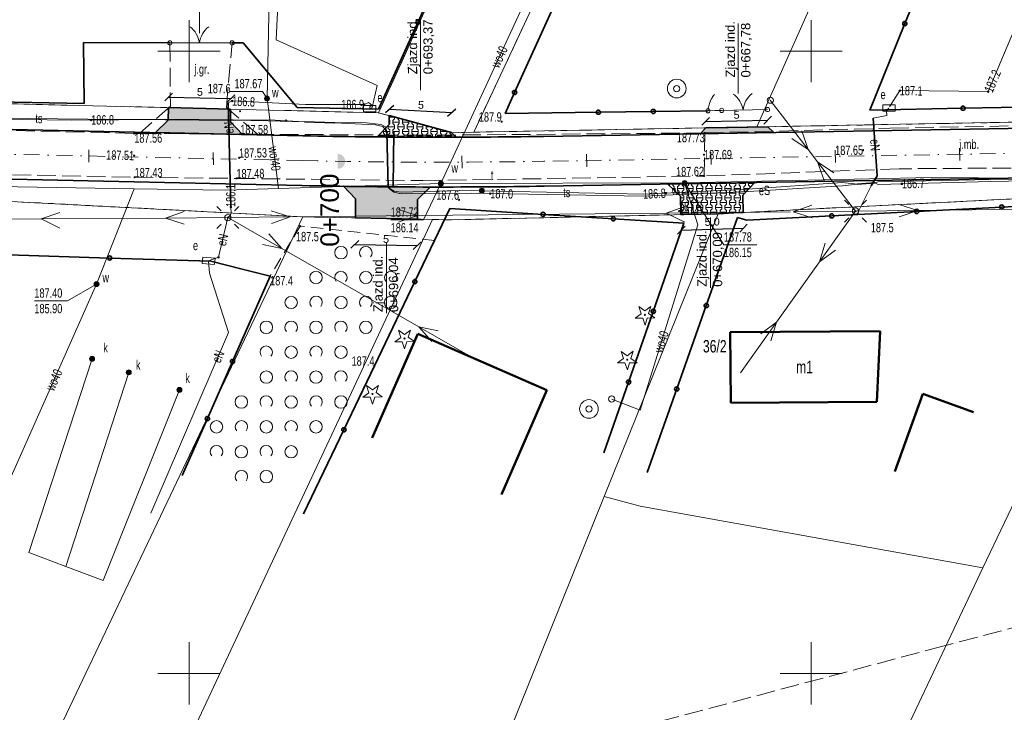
# Model space of a CAD drawing. Header units: millimetres. Extents: x 1024 to 29474, y -14562 to 6512.
# Tile 61 of 83: x 26054 to 26133, y 3012 to 3067. Entities that reach past the tile are written whole.
import ezdxf
from ezdxf.enums import TextEntityAlignment as Align

# ---------------------------------------------------------------- set-up
doc = ezdxf.new("R2010")
doc.units = ezdxf.units.MM
for name, pattern in [('1', [0]), ('2_14', [1, 0, -1]), ('2_OTKJ', [2, 1.5, -0.5]), ('2_OTZK', [1.5, 1, -0.5]), ('3_EGBU_A', [0]), ('4_SUEP_A', [0]), ('4_SUKP', [0]), ('4_SULO', [0]), ('4_SUTP_A', [0]), ('4_SUWP', [0]), ('DASHDOT', [25.4, 12.7, -6.35, 0, -6.35]), ('EGDE', [0]), ('EGKK', [2, 1.5, -0.5]), ('EGUG', [1, 0.5, -0.5])]:
    doc.linetypes.add(name, pattern=pattern)
for name, color, linetype, lineweight in [('D.O. Kilometraż', 250, 'Continuous', 20), ('D.O. Kr 15x30', 7, 'Continuous', 35), ('D.O. ob 8x30', 4, 'Continuous', 25), ('D.O. opornik 12x25', 1, 'Continuous', 35), ('D.O. oś pikieta', 250, 'DASHDOT', 20), ('D.O. wymiarowanie', 7, 'Continuous', 15), ('Dzialki', 7, 'EGDE', 18), ('EGBB_E_T_0', 7, 'Continuous', 20), ('EGBB_L_0', 7, '3_EGBU_A', 50), ('EGBB_L_1', 7, '3_EGBU_A', 50), ('Kontury', 3, 'EGKK', 18), ('Numery_dzialek', 7, 'Continuous', 9), ('OTK_E_T_0', 7, 'Continuous', 0), ('OTK_L_0', 7, '2_OTKJ', 18), ('OTO_L_0', 7, 'Continuous', 35), ('OTO_L_1', 7, 'Continuous', 18), ('OTO_L_2', 7, 'Continuous', 18), ('OTR_T_0', 7, 'Continuous', 18), ('OTR_T_1', 7, 'Continuous', 18), ('OTZ_L_1', 7, '2_OTZK', 18), ('OTZ_T_1', 3, 'Continuous', 18), ('Podzial_sekcyjny_krzyze', 7, '1', 18), ('SUE_E_T_1', 1, 'Continuous', 0), ('SUE_T_3', 7, 'Continuous', 18), ('SUE_T_4', 1, 'Continuous', 18), ('SUEP_E_T_0', 1, 'Continuous', 0), ('SUEP_L_0', 1, '4_SUEP_A', 18), ('SUER_T_0', 1, 'Continuous', 18), ('SUK_E_T_5', 34, 'Continuous', 0), ('SUK_T_4', 34, 'Continuous', 18), ('SUKP_L_0', 34, '4_SUKP', 18), ('SUL_L_1', 7, '4_SULO', 35), ('SUP_T_0', 7, 'Continuous', 18), ('SUP_T_2', 7, 'Continuous', 18), ('SUT_E_T_2', 30, 'Continuous', 0), ('SUT_T_2', 30, 'Continuous', 18), ('SUTP_E_T_0', 30, 'Continuous', 0), ('SUTP_L_0', 30, '4_SUTP_A', 18), ('SUTR_T_0', 30, 'Continuous', 18), ('SUW_E_T_2', 5, 'Continuous', 0), ('SUW_T_3', 5, 'Continuous', 18), ('SUW_T_5', 5, 'Continuous', 18), ('SUWP_E_T_0', 5, 'Continuous', 0), ('SUWP_L_0', 5, '4_SUWP', 18), ('SUWR_T_0', 5, 'Continuous', 18), ('Uzytki', 3, 'EGUG', 18)]:
    doc.layers.add(name, color=color, linetype=linetype, lineweight=lineweight)
doc.layers.add('D.O. kresk zjazd', color=7, linetype='Continuous', lineweight=18, true_color=0xfacfb6)
doc.styles.get("Standard").update_dxf_attribs({"font": 'arial.ttf'})
doc.dimstyles.new('ISO-25', dxfattribs={"dimscale": 0.25, "dimtxt": 2.5, "dimasz": 2.5, "dimexe": 1.25, "dimexo": 0.625, "dimtad": 1, "dimtxsty": 'Standard', "dimblk": 'OBLIQUE', "dimcen": 2.5, "dimse1": 1, "dimse2": 1, "dimadec": 0, "dimazin": 0, "dimtfac": 1, "dimtmove": 0, "dimatfit": 3, "dimfxl": 1, "dimarcsym": 0})
pattern_1 = [(90, (17153.0421, -0.127), (-0.381, 0.381), [0.254, -0.508]), (90, (17152.9151, 0.254), (-0.381, 0.381), [0.254, -0.508]), (180, (17153.0421, 0), (-0.381, -0.381), [0.508, -0.254]), (135, (17153.0421, 0.127), (-0.381, -0.381), [0.179605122, -0.359210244]), (225, (17153.0421, -0.127), (0.381, -0.381), [0.179605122, -0.359210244])]
pattern_2 = [(90, (17153.0421, -0.127), (-0.381, 0.381), [0.254, -0.508]), (90, (17152.9151, 0.254), (-0.381, 0.381), [0.254, -0.508]), (180, (17153.0421, 0), (-0.381, -0.381), [0.508, -0.254]), (135, (17153.0421, 0.127), (-0.381, -0.381), [0.179605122, -0.359210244]), (225, (17153.0421, -0.127), (0.381, -0.381), [0.179605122, -0.359210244])]

# ---------------------------------------------------------------- blocks, each defined once
blk = doc.blocks.new('_Oblique')
at = {"color": 0, "linetype": 'ByBlock', "lineweight": -2}
blk.add_line((-0.5, -0.5), (0.5, 0.5), dxfattribs=at)
blk = doc.blocks.new('*D175')
at = {"layer": 'D.O. wymiarowanie', "color": 0, "lineweight": -2}
blk.add_line((26065.531, 3061.051), (26070.528, 3060.929), dxfattribs=at)
at = {"layer": 'Defpoints', "color": 0}
for p in [(26070.528, 3060.929), (26065.51, 3060.205), (26070.508, 3060.083)]:
    blk.add_point(p, dxfattribs=at)
at = {"layer": 'D.O. wymiarowanie', "color": 0, "lineweight": -2, "xscale": 0.625, "yscale": 0.625, "zscale": 0.625}
for p, rotation in [((26065.531, 3061.051), 178.6002806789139), ((26070.528, 3060.929), 358.6002806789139)]:
    blk.add_blockref('_Oblique', p, dxfattribs=dict(at, rotation=rotation))
at = {"layer": 'D.O. wymiarowanie', "color": 0, "insert": (26068.041, 3061.464), "char_height": 0.625, "attachment_point": 5, "rotation": 358.60028}
blk.add_mtext('5', dxfattribs=at)
blk = doc.blocks.new('*D176')
at = {"layer": 'D.O. wymiarowanie', "color": 0, "lineweight": -2}
blk.add_line((26080.492, 3049.219), (26085.491, 3049.118), dxfattribs=at)
at = {"layer": 'Defpoints', "color": 0}
for p in [(26080.535, 3051.347), (26085.534, 3051.247), (26085.491, 3049.118)]:
    blk.add_point(p, dxfattribs=at)
at = {"layer": 'D.O. wymiarowanie', "color": 0, "lineweight": -2, "xscale": 0.625, "yscale": 0.625, "zscale": 0.625}
for p, rotation in [((26080.492, 3049.219), 178.845442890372), ((26085.491, 3049.118), 358.845442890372)]:
    blk.add_blockref('_Oblique', p, dxfattribs=dict(at, rotation=rotation))
at = {"layer": 'D.O. wymiarowanie', "color": 0, "insert": (26083.001, 3049.643), "char_height": 0.625, "attachment_point": 5, "rotation": 358.84544}
blk.add_mtext('5', dxfattribs=at)
blk = doc.blocks.new('*D177')
at = {"layer": 'D.O. wymiarowanie', "color": 0, "lineweight": -2}
blk.add_line((26083.288, 3060.086), (26088.278, 3059.816), dxfattribs=at)
at = {"layer": 'Defpoints', "color": 0}
for p in [(26088.278, 3059.816), (26083.259, 3059.562), (26088.25, 3059.292)]:
    blk.add_point(p, dxfattribs=at)
at = {"layer": 'D.O. wymiarowanie', "color": 0, "lineweight": -2, "xscale": 0.625, "yscale": 0.625, "zscale": 0.625}
for p, rotation in [((26083.288, 3060.086), 176.9052782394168), ((26088.278, 3059.816), 356.9052782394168)]:
    blk.add_blockref('_Oblique', p, dxfattribs=dict(at, rotation=rotation))
at = {"layer": 'D.O. wymiarowanie', "color": 0, "insert": (26085.808, 3060.424), "char_height": 0.625, "attachment_point": 5, "rotation": 356.90528}
blk.add_mtext('5', dxfattribs=at)
blk = doc.blocks.new('*D178')
at = {"layer": 'D.O. wymiarowanie', "color": 0, "lineweight": -2}
blk.add_line((26106.727, 3050.358), (26111.728, 3050.528), dxfattribs=at)
at = {"layer": 'Defpoints', "color": 0}
for p in [(26106.685, 3051.614), (26111.685, 3051.783), (26111.728, 3050.528)]:
    blk.add_point(p, dxfattribs=at)
at = {"layer": 'D.O. wymiarowanie', "color": 0, "lineweight": -2, "xscale": 0.625, "yscale": 0.625, "zscale": 0.625}
for p, rotation in [((26106.727, 3050.358), 181.938815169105), ((26111.728, 3050.528), 1.938815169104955)]:
    blk.add_blockref('_Oblique', p, dxfattribs=dict(at, rotation=rotation))
at = {"layer": 'D.O. wymiarowanie', "color": 0, "insert": (26109.21, 3050.974), "char_height": 0.625, "attachment_point": 5, "rotation": 1.93882}
blk.add_mtext('5,0', dxfattribs=at)
blk = doc.blocks.new('*D179')
at = {"layer": 'D.O. wymiarowanie', "color": 0, "lineweight": -2}
blk.add_line((26108.688, 3059.102), (26113.668, 3059.194), dxfattribs=at)
at = {"layer": 'Defpoints', "color": 0}
for p in [(26113.668, 3059.194), (26108.698, 3058.577), (26113.678, 3058.669)]:
    blk.add_point(p, dxfattribs=at)
at = {"layer": 'D.O. wymiarowanie', "color": 0, "lineweight": -2, "xscale": 0.625, "yscale": 0.625, "zscale": 0.625}
for p, rotation in [((26108.688, 3059.102), 181.0582269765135), ((26113.668, 3059.194), 1.058226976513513)]:
    blk.add_blockref('_Oblique', p, dxfattribs=dict(at, rotation=rotation))
at = {"layer": 'D.O. wymiarowanie', "color": 0, "insert": (26111.169, 3059.622), "char_height": 0.625, "attachment_point": 5, "rotation": 1.05823}
blk.add_mtext('5', dxfattribs=at)
blk = doc.blocks.new('2_OTRN')
at = {"linetype": 'Continuous'}
blk.add_circle((0, 0), 0.045, dxfattribs=at)
blk = doc.blocks.new('2_OTRS')
at = {"linetype": 'Continuous'}
blk.add_circle((0, 0), 0.045, dxfattribs=at)
blk = doc.blocks.new('2_OTZK')
at = {"linetype": 'Continuous'}
for centre in [(-1, 1), (1, -1)]:
    blk.add_circle(centre, 0.5, dxfattribs=at)
for centre, start, end in [((1, 1), 318.59038, 221.40962), ((-1, -1), 318.70311, 221.29689)]:
    blk.add_arc(centre, 0.5, start, end, dxfattribs=at)
blk = doc.blocks.new('2_OTZG')
at = {"linetype": 'Continuous'}
for p, q in [((-0.78225, -0.26495), (-0.3012, 0.09375)), ((-0.3012, 0.09375), (-0.4937, 0.6621)), ((-0.4937, 0.6621), (-0.0039, 0.31545)), ((-0.0039, 0.31545), (0.4771, 0.67415)), ((0.4771, 0.67415), (0.2988, 0.1012)), ((0.2988, 0.1012), (0.7886, -0.24545)), ((-0.18225, -0.2575), (-0.78225, -0.26495)), ((0.01025, -0.82585), (-0.18225, -0.2575)), ((0.1886, -0.2529), (0.01025, -0.82585)), ((0.7886, -0.24545), (0.1886, -0.2529))]:
    blk.add_line(p, q, dxfattribs=at)
blk.add_circle((0, 0), 0.045, dxfattribs=at)
blk = doc.blocks.new('4_SUEO_W')
at = {"linetype": 'Continuous'}
for p, q in [((-0.53035, 0.53035), (-0.8839, 0.8839)), ((0.53035, 0.53035), (0.8839, 0.8839)), ((-0.53035, -0.53035), (-0.8839, -0.8839)), ((0.53035, -0.53035), (0.8839, -0.8839))]:
    blk.add_line(p, q, dxfattribs=at)
blk.add_circle((0, 0), 0.025, dxfattribs=at)
blk = doc.blocks.new('4_SUPP')
at = {"linetype": 'Continuous'}
blk.add_circle((0, 0), 0.25, dxfattribs=at)
blk = doc.blocks.new('4_SUES')
at = {"linetype": 'Continuous'}
for p, q in [((0.5, 0.25), (-0.5, 0.25)), ((-0.5, 0.25), (-0.5, -0.25)), ((0.5, -0.25), (0.5, 0.25)), ((-0.5, -0.25), (0.5, -0.25))]:
    blk.add_line(p, q, dxfattribs=at)
blk = doc.blocks.new('4_SUPS')
at = {"linetype": 'Continuous'}
blk.add_circle((0, 0), 0.0625, dxfattribs=at)
blk = doc.blocks.new('4_SUKU')
at = {"linetype": 'Continuous'}
for radius in [0.2, 0.175, 0.15, 0.125, 0.1, 0.075, 0.05, 0.025, 0.00715]:
    blk.add_circle((0, 0), radius, dxfattribs=at)
blk = doc.blocks.new('4_SUPK')
at = {"linetype": 'Continuous'}
blk.add_circle((0, 0), 0.25, dxfattribs=at)
blk = doc.blocks.new('4_SUTU')
at = {"linetype": 'Continuous'}
for radius in [0.2, 0.175, 0.15, 0.125, 0.1, 0.075, 0.05, 0.025, 0.00715]:
    blk.add_circle((0, 0), radius, dxfattribs=at)
blk = doc.blocks.new('4_SUWS')
at = {"linetype": 'Continuous'}
for radius in [0.75, 0.25]:
    blk.add_circle((0, 0), radius, dxfattribs=at)
blk = doc.blocks.new('4_SUWW')
at = {"linetype": 'Continuous'}
for radius in [0.2, 0.175, 0.15, 0.125, 0.1, 0.075, 0.05, 0.025, 0.00715]:
    blk.add_circle((0, 0), radius, dxfattribs=at)
blk = doc.blocks.new('Wykno-Rudnik')
at = {"layer": 'Dzialki'}
for p, q in [((4971.082, 3130.922), (4937.002, 3058.232)), ((4959.752, 3058.652), (4988.302, 3122.882)), ((4951.602, 3109.002), (4929.362, 3059.792)), ((4879.842, 3061.002), (4929.362, 3059.792)), ((4929.362, 3059.792), (4935.292, 3058.192)), ((4959.752, 3058.652), (4993.772, 3059.282)), ((4935.292, 3058.192), (4937.002, 3058.232)), ((4937.002, 3058.232), (4959.752, 3058.652)), ((4923.282, 3051.432), (4869.742, 3054.252)), ((4992.292, 3053.472), (4956.642, 3051.682)), ((4977.922, 3023.212), (4992.292, 3053.472)), ((4923.282, 3051.432), (4782.472, 2755.452)), ((4933.702, 3051.222), (4790.042, 2744.762)), ((4933.702, 3051.222), (4923.282, 3051.432)), ((4935.282, 3051.192), (4933.702, 3051.222)), ((4956.642, 3051.682), (4935.282, 3051.192)), ((4947.482, 3028.952), (4956.642, 3051.682)), ((4906.012, 2926.152), (4947.482, 3028.952)), ((4947.482, 3028.952), (4950.372, 3028.172)), ((4950.372, 3028.172), (4977.922, 3023.212)), ((4977.922, 3023.212), (4937.602, 2938.312))]:
    blk.add_line(p, q, dxfattribs=at)
at = {"layer": 'EGBB_L_0', "linetype": '3_EGBU_A'}
for p, q in [((4932.522, 3042.022), (4928.842, 3033.662)), ((4942.882, 3037.512), (4932.522, 3042.022)), ((4957.62, 3042.169), (4969.661, 3042.242)), ((4957.654, 3036.49), (4957.62, 3042.169)), ((4969.661, 3042.242), (4969.397, 3036.561)), ((4939.232, 3029.122), (4942.882, 3037.512)), ((4969.397, 3036.561), (4957.654, 3036.49))]:
    blk.add_line(p, q, dxfattribs=at)
at = {"layer": 'EGBB_L_1', "linetype": '3_EGBU_A'}
for p, q in [((4970.834, 3030.955), (4973.107, 3037.211)), ((4973.107, 3037.211), (4977.157, 3035.74))]:
    blk.add_line(p, q, dxfattribs=at)
at = {"layer": 'Kontury'}
for p, q in [((4951.602, 3109.002), (4929.362, 3059.792)), ((4929.362, 3059.792), (4935.292, 3058.192)), ((4959.752, 3058.652), (4993.772, 3059.282)), ((4935.292, 3058.192), (4937.002, 3058.232)), ((4937.002, 3058.232), (4959.752, 3058.652)), ((4923.282, 3051.432), (4869.742, 3054.252)), ((4992.292, 3053.472), (4956.642, 3051.682)), ((4933.702, 3051.222), (4923.282, 3051.432)), ((4935.282, 3051.192), (4933.702, 3051.222)), ((4956.642, 3051.682), (4935.282, 3051.192)), ((4974.092, 3016.762), (4990.792, 3021.202)), ((4942.362, 3008.322), (4974.092, 3016.762))]:
    blk.add_line(p, q, dxfattribs=at)
at = {"layer": 'OTK_L_0', "linetype": '2_OTKJ'}
for p, q in [((4917.582, 3065.404), (4912.582, 3065.412)), ((4912.582, 3065.412), (4912.632, 3060.332)), ((4917.122, 3060.222), (4917.582, 3065.404)), ((4912.632, 3060.332), (4910.133, 3058.13)), ((4919.639, 3058.068), (4917.122, 3060.222)), ((4909.722, 3058.132), (4870.092, 3059.102)), ((4970.467, 3058.55), (4996.392, 3059.042)), ((4955.572, 3058.172), (4970.467, 3058.55)), ((4910.133, 3058.13), (4909.722, 3058.132)), ((4910.133, 3058.13), (4918.238, 3058.077)), ((4918.238, 3058.077), (4919.639, 3058.068)), ((4932.932, 3057.982), (4919.639, 3058.068)), ((4955.572, 3058.172), (4932.932, 3057.982)), ((4955.512, 3054.712), (4955.572, 3058.172)), ((4869.932, 3055.432), (4909.752, 3054.612)), ((4971.199, 3055.294), (4955.512, 3054.712)), ((4996.202, 3055.462), (4971.199, 3055.294)), ((4909.752, 3054.612), (4917.94, 3054.517)), ((4917.94, 3054.517), (4932.912, 3054.342)), ((4932.912, 3054.342), (4955.512, 3054.712))]:
    blk.add_line(p, q, dxfattribs=at)
at = {"layer": 'OTK_L_0', "linetype": '2_14'}
blk.add_line((4955.572, 3058.172), (4955.512, 3054.712), dxfattribs=at)
at = {"layer": 'OTO_L_0'}
for p, q in [((4935.715, 3074.12), (4932.529, 3067.096)), ((4971.644, 3066.961), (4974.044, 3072.871)), ((4943.392, 3068.252), (4940.288, 3061.425)), ((4932.529, 3067.096), (4929.342, 3060.072)), ((4968.822, 3060.012), (4971.644, 3066.961)), ((4905.632, 3065.442), (4905.692, 3060.542)), ((4912.582, 3065.412), (4905.632, 3065.442)), ((4918.482, 3065.402), (4917.582, 3065.404)), ((4922.802, 3060.212), (4918.482, 3065.402)), ((4940.288, 3061.425), (4939.522, 3059.742)), ((4905.692, 3060.542), (4898.194, 3060.687)), ((4929.342, 3060.072), (4922.802, 3060.212)), ((4939.522, 3059.742), (4947.022, 3059.839)), ((4947.022, 3059.839), (4951.427, 3059.896)), ((4951.427, 3059.896), (4955.832, 3059.952)), ((4968.822, 3060.012), (4976.321, 3060.162)), ((4976.321, 3060.162), (4980.951, 3060.255)), ((4933.852, 3049.532), (4935.092, 3052.102)), ((4935.092, 3052.102), (4942.577, 3051.629)), ((4979.442, 3052.22), (4972.608, 3051.864)), ((4986.931, 3052.61), (4979.442, 3052.22)), ((4942.577, 3051.629), (4948.235, 3051.27)), ((4948.235, 3051.27), (4953.892, 3050.912)), ((4958.191, 3051.371), (4955.691, 3044.299)), ((4958.941, 3051.151), (4958.191, 3051.371)), ((4965.775, 3051.508), (4958.941, 3051.151)), ((4972.608, 3051.864), (4965.775, 3051.508)), ((4953.892, 3050.912), (4951.428, 3043.829)), ((4932.27, 3046.227), (4933.852, 3049.532)), ((4899.609, 3048.365), (4907.741, 3048.119)), ((4907.741, 3048.119), (4915.872, 3047.872)), ((4915.872, 3047.872), (4918.512, 3047.202)), ((4918.512, 3047.202), (4920.642, 3046.672)), ((4920.642, 3046.672), (4917.621, 3039.808)), ((4929.032, 3039.462), (4932.27, 3046.227)), ((4955.691, 3044.299), (4953.321, 3037.596)), ((4951.428, 3043.829), (4949.45, 3038.146)), ((4917.621, 3039.808), (4915.602, 3035.22)), ((4926.57, 3034.317), (4929.032, 3039.462)), ((4949.45, 3038.146), (4947.472, 3032.462)), ((4953.321, 3037.596), (4950.951, 3030.892)), ((4915.602, 3035.22), (4913.582, 3030.632)), ((4923.332, 3027.552), (4926.57, 3034.317))]:
    blk.add_line(p, q, dxfattribs=at)
for centre in [(4932.529, 3067.096), (4971.644, 3066.961), (4940.288, 3061.425), (4947.022, 3059.839), (4951.427, 3059.896), (4976.321, 3060.162), (4972.608, 3051.864), (4979.442, 3052.22), (4942.577, 3051.629), (4948.235, 3051.27), (4965.775, 3051.508), (4907.741, 3048.119), (4932.27, 3046.227), (4951.428, 3043.829), (4955.691, 3044.299), (4917.621, 3039.808), (4949.45, 3038.146), (4953.321, 3037.596), (4915.602, 3035.22), (4926.57, 3034.317)]:
    blk.add_circle(centre, 0.17, dxfattribs=at)
at = {"layer": 'OTO_L_1'}
for p, q in [((4912.582, 3065.412), (4914.457, 3065.409)), ((4914.207, 3065.41), (4915.707, 3065.407)), ((4915.707, 3065.407), (4917.582, 3065.404)), ((4956.932, 3059.982), (4958.147, 3060.005)), ((4957.898, 3060.001), (4959.397, 3060.029)), ((4959.397, 3060.029), (4960.612, 3060.052))]:
    blk.add_line(p, q, dxfattribs=at)
for centre in [(4912.582, 3065.412), (4917.582, 3065.404), (4956.932, 3059.982), (4960.612, 3060.052)]:
    blk.add_circle(centre, 0.17, dxfattribs=at)
for centre, start, end in [((4912.976, 3065.135), 7.84734, 51.92171), ((4916.938, 3065.129), 127.88406, 171.95844), ((4956.672, 3059.701), 9.03419, 53.10856), ((4960.633, 3059.776), 129.07091, 173.14528)]:
    blk.add_arc(centre, 2, start, end, dxfattribs=at)
at = {"layer": 'OTO_L_2'}
for p, q in [((4955.942, 3060.526), (4955.976, 3060.616)), ((4955.976, 3060.616), (4956.003, 3060.707)), ((4956.003, 3060.707), (4956.044, 3060.788)), ((4956.044, 3060.788), (4956.086, 3060.88)), ((4956.086, 3060.88), (4956.128, 3060.951)), ((4956.128, 3060.951), (4956.17, 3061.032)), ((4956.17, 3061.032), (4956.219, 3061.103)), ((4956.219, 3061.103), (4956.269, 3061.175)), ((4956.269, 3061.175), (4956.325, 3061.246)), ((4956.325, 3061.246), (4956.347, 3061.267)), ((4955.832, 3059.952), (4955.844, 3060.053)), ((4955.832, 3059.952), (4956.382, 3059.967)), ((4955.844, 3060.053), (4955.856, 3060.153)), ((4955.856, 3060.153), (4955.868, 3060.243)), ((4955.868, 3060.243), (4955.895, 3060.344)), ((4955.895, 3060.344), (4955.915, 3060.435)), ((4955.915, 3060.435), (4955.942, 3060.526)), ((4956.382, 3059.967), (4956.932, 3059.982))]:
    blk.add_line(p, q, dxfattribs=at)
for centre in [(4955.832, 3059.952), (4956.932, 3059.982)]:
    blk.add_circle(centre, 0.17, dxfattribs=at)
at = {"layer": 'OTZ_L_1', "linetype": '2_OTZK'}
for p, q in [((4923.052, 3050.682), (4920.642, 3046.672)), ((4933.852, 3049.532), (4923.052, 3050.682)), ((4923.332, 3027.552), (4933.852, 3049.532)), ((4920.642, 3046.672), (4913.582, 3030.632))]:
    blk.add_line(p, q, dxfattribs=at)
at = {"layer": 'Podzial_sekcyjny_krzyze'}
for p, q in [((4914.122, 3062.242), (4914.122, 3067.242)), ((4964.122, 3062.242), (4964.122, 3067.242)), ((4911.622, 3064.742), (4916.622, 3064.742)), ((4961.622, 3064.742), (4966.622, 3064.742)), ((4914.122, 3012.242), (4914.122, 3017.242)), ((4964.122, 3012.242), (4964.122, 3017.242)), ((4911.622, 3014.742), (4916.622, 3014.742)), ((4961.622, 3014.742), (4966.622, 3014.742))]:
    blk.add_line(p, q, dxfattribs=at)
at = {"layer": 'SUEP_L_0', "linetype": '4_SUEP_A'}
for p, q in [((4921.132, 3065.652), (4922.259, 3092.163)), ((4986.136, 3080.069), (4978.342, 3061.492)), ((4929.242, 3061.972), (4921.132, 3065.652)), ((4928.832, 3060.212), (4929.242, 3061.972)), ((4971.242, 3061.572), (4970.422, 3060.282)), ((4978.342, 3061.492), (4971.242, 3061.572)), ((4917.282, 3060.582), (4917.592, 3060.742)), ((4917.592, 3060.742), (4923.482, 3060.462)), ((4928.192, 3060.462), (4928.542, 3060.612)), ((4928.542, 3060.612), (4928.812, 3060.402)), ((4963.88, 3056.838), (4960.832, 3060.802)), ((4917.482, 3052.222), (4917.282, 3060.582)), ((4923.482, 3060.462), (4928.192, 3060.462)), ((4928.662, 3060.272), (4928.642, 3060.122)), ((4928.642, 3060.122), (4928.832, 3060.212)), ((4928.812, 3060.402), (4928.662, 3060.272)), ((4970.371, 3060.174), (4970.183, 3059.974)), ((4970.183, 3059.974), (4970.203, 3059.584)), ((4894.142, 3059.352), (4904.712, 3059.212)), ((4904.712, 3059.212), (4912.212, 3059.242)), ((4912.212, 3059.242), (4917.682, 3059.212)), ((4917.682, 3059.212), (4920.492, 3059.132)), ((4920.492, 3059.132), (4923.412, 3059.072)), ((4923.412, 3059.072), (4925.852, 3058.972)), ((4970.203, 3059.584), (4969.093, 3059.372)), ((4969.093, 3059.372), (4969.438, 3054.722)), ((4925.852, 3058.972), (4929.102, 3058.822)), ((4929.102, 3058.822), (4929.702, 3058.682)), ((4929.702, 3058.682), (4930.022, 3058.252)), ((4930.022, 3058.252), (4930.122, 3053.822)), ((4963.88, 3056.838), (4963.362, 3058.332)), ((4962.569, 3057.723), (4963.88, 3056.838)), ((4964.635, 3055.856), (4963.88, 3056.838)), ((4967.682, 3051.892), (4964.635, 3055.856)), ((4965.153, 3054.362), (4964.635, 3055.856)), ((4964.635, 3055.856), (4965.946, 3054.972)), ((4969.438, 3054.722), (4968.939, 3053.922)), ((4978.552, 3054.272), (4986.172, 3054.432)), ((4930.122, 3053.822), (4930.242, 3053.672)), ((4930.242, 3053.672), (4930.592, 3053.412)), ((4959.052, 3053.472), (4966.642, 3053.912)), ((4966.642, 3053.912), (4967.852, 3054.062)), ((4967.852, 3054.062), (4969.242, 3054.162)), ((4968.939, 3053.922), (4967.961, 3051.951)), ((4969.242, 3054.162), (4969.502, 3054.032)), ((4969.502, 3054.032), (4978.552, 3054.272)), ((4930.592, 3053.412), (4931.172, 3053.272)), ((4931.172, 3053.272), (4936.802, 3053.322)), ((4936.802, 3053.322), (4950.632, 3053.082)), ((4950.632, 3053.082), (4959.052, 3053.472)), ((4917.522, 3051.692), (4917.482, 3052.222)), ((4922.242, 3051.424), (4920.737, 3051.908)), ((4932.463, 3051.529), (4930.958, 3052.014)), ((4952.462, 3051.735), (4953.957, 3052.251)), ((4962.683, 3051.841), (4964.177, 3052.356)), ((4967.961, 3051.951), (4967.682, 3051.892)), ((4967.682, 3051.892), (4972.682, 3051.948)), ((4971.177, 3052.432), (4972.682, 3051.948)), ((4972.682, 3051.948), (4971.188, 3051.432)), ((4972.682, 3051.948), (4982.681, 3052.061)), ((4902.243, 3051.261), (4882.382, 3051.114)), ((4902.243, 3051.261), (4903.739, 3051.772)), ((4912.243, 3051.335), (4902.243, 3051.261)), ((4903.748, 3050.522), (4902.243, 3051.261)), ((4912.243, 3051.335), (4913.739, 3051.846)), ((4917.242, 3051.372), (4912.243, 3051.335)), ((4913.746, 3050.846), (4912.243, 3051.335)), ((4917.242, 3051.372), (4916.492, 3048.177)), ((4917.242, 3051.372), (4917.412, 3051.502)), ((4922.242, 3051.424), (4917.242, 3051.372)), ((4917.242, 3051.372), (4921.582, 3048.888)), ((4917.412, 3051.502), (4917.522, 3051.692)), ((4920.747, 3050.908), (4922.242, 3051.424)), ((4932.463, 3051.529), (4922.463, 3051.426)), ((4930.968, 3051.014), (4932.463, 3051.529)), ((4952.462, 3051.735), (4932.463, 3051.529)), ((4962.461, 3051.838), (4952.462, 3051.735)), ((4953.969, 3051.001), (4952.462, 3051.735)), ((4967.682, 3051.892), (4962.683, 3051.841)), ((4964.188, 3051.356), (4962.683, 3051.841)), ((4967.682, 3051.892), (4964.788, 3047.815)), ((4920.528, 3050.068), (4921.582, 3048.888)), ((4921.582, 3048.888), (4920.032, 3049.2)), ((4921.582, 3048.888), (4932.587, 3042.589)), ((4964.788, 3047.815), (4965.248, 3049.328)), ((4966.064, 3048.749), (4964.788, 3047.815)), ((4916.492, 3048.177), (4915.702, 3047.902)), ((4915.762, 3046.912), (4915.702, 3047.902)), ((4964.788, 3047.815), (4961.345, 3042.967)), ((4917.302, 3042.142), (4915.762, 3046.912)), ((4932.587, 3042.589), (4936.927, 3040.105)), ((4934.137, 3042.278), (4932.587, 3042.589)), ((4932.587, 3042.589), (4933.641, 3041.41)), ((4961.345, 3042.967), (4958.451, 3038.89)), ((4961.345, 3042.967), (4960.069, 3042.033)), ((4960.885, 3041.454), (4961.345, 3042.967)), ((4911.042, 3027.612), (4917.302, 3042.142))]:
    blk.add_line(p, q, dxfattribs=at)
at = {"layer": 'SUKP_L_0', "linetype": '4_SUKP'}
for p, q in [((4901.252, 3024.462), (4906.332, 3040.022)), ((4904.222, 3023.332), (4909.282, 3038.932)), ((4907.212, 3022.202), (4913.352, 3037.522)), ((4904.222, 3023.332), (4901.252, 3024.462)), ((4904.222, 3023.332), (4907.212, 3022.202))]:
    blk.add_line(p, q, dxfattribs=at)
at = {"layer": 'SUL_L_1', "linetype": '4_SULO'}
for p, q in [((4917.282, 3060.582), (4917.482, 3052.222)), ((4912.212, 3059.242), (4917.682, 3059.212)), ((4923.412, 3059.072), (4925.852, 3058.972)), ((4969.438, 3054.722), (4969.093, 3059.372)), ((4930.122, 3053.822), (4930.022, 3058.252)), ((4930.582, 3058.261), (4930.542, 3053.871)), ((4968.939, 3053.922), (4969.438, 3054.722)), ((4967.852, 3054.062), (4969.242, 3054.162))]:
    blk.add_line(p, q, dxfattribs=at)
at = {"layer": 'SUTP_L_0', "linetype": '4_SUTP_A'}
for p, q in [((4894.602, 3059.422), (4906.002, 3059.282)), ((4906.002, 3059.282), (4912.212, 3059.242)), ((4912.212, 3059.242), (4917.682, 3059.212)), ((4917.682, 3059.212), (4920.552, 3059.232)), ((4920.552, 3059.232), (4923.412, 3059.072)), ((4923.412, 3059.072), (4925.852, 3058.972)), ((4925.852, 3058.972), (4928.142, 3059.022)), ((4928.142, 3059.022), (4929.562, 3058.852)), ((4929.562, 3058.852), (4929.912, 3058.672)), ((4929.912, 3058.672), (4930.022, 3058.252)), ((4930.022, 3058.252), (4930.122, 3053.822)), ((4969.482, 3054.232), (4978.572, 3054.422)), ((4978.572, 3054.422), (4986.162, 3054.512)), ((4930.122, 3053.822), (4930.292, 3053.672)), ((4930.292, 3053.672), (4930.602, 3053.482)), ((4931.182, 3053.422), (4936.812, 3053.562)), ((4936.812, 3053.562), (4937.652, 3053.532)), ((4937.652, 3053.532), (4950.642, 3053.252)), ((4950.642, 3053.252), (4959.022, 3053.642)), ((4959.022, 3053.642), (4966.622, 3054.182)), ((4966.622, 3054.182), (4967.852, 3054.062)), ((4967.852, 3054.062), (4969.242, 3054.162)), ((4969.242, 3054.162), (4969.482, 3054.232)), ((4930.602, 3053.482), (4931.182, 3053.422))]:
    blk.add_line(p, q, dxfattribs=at)
at = {"layer": 'SUWP_L_0', "linetype": '4_SUWP'}
for p, q in [((4934.362, 3054.102), (4943.392, 3073.692)), ((4920.392, 3060.932), (4920.572, 3069.972)), ((4920.392, 3060.932), (4921.307, 3053.702)), ((4909.702, 3053.688), (4857.562, 3054.502)), ((4973.752, 3054.582), (4953.952, 3054.152)), ((4994.48, 3054.45), (4973.752, 3054.582)), ((4906.692, 3046.022), (4909.702, 3053.688)), ((4917.072, 3053.572), (4909.702, 3053.688)), ((4921.307, 3053.702), (4917.072, 3053.572)), ((4934.362, 3054.102), (4921.307, 3053.702)), ((4953.952, 3054.152), (4934.362, 3054.102)), ((4955.012, 3050.782), (4953.952, 3054.152)), ((4950.372, 3035.902), (4955.012, 3050.782)), ((4893.934, 3017.319), (4906.692, 3046.022)), ((4948.092, 3036.792), (4950.372, 3035.902))]:
    blk.add_line(p, q, dxfattribs=at)
at = {"layer": 'SUWR_T_0', "linetype": 'Continuous', "lineweight": 0}
for p, q in [((4917.414, 3061.509), (4920.019, 3061.509)), ((4920.392, 3060.932), (4920.019, 3061.509)), ((4934.362, 3054.102), (4932.964, 3051.187)), ((4953.952, 3054.152), (4957.111, 3049.193)), ((4930.331, 3051.187), (4932.964, 3051.187)), ((4957.111, 3049.193), (4959.744, 3049.193)), ((4906.692, 3046.022), (4904.357, 3044.682)), ((4901.697, 3044.682), (4904.357, 3044.682))]:
    blk.add_line(p, q, dxfattribs=at)
at = {"layer": 'Uzytki'}
for p, q in [((4929.362, 3059.792), (4951.602, 3109.002)), ((4937.002, 3058.232), (4949.732, 3085.372)), ((4879.842, 3061.002), (4929.362, 3059.792)), ((4929.362, 3059.792), (4935.292, 3058.192)), ((4959.752, 3058.652), (4993.772, 3059.282)), ((4935.292, 3058.192), (4937.002, 3058.232)), ((4937.002, 3058.232), (4959.752, 3058.652)), ((4869.742, 3054.252), (4923.282, 3051.432)), ((4956.642, 3051.682), (4992.292, 3053.472)), ((4923.282, 3051.432), (4933.702, 3051.222)), ((4933.702, 3051.222), (4935.282, 3051.192)), ((4935.282, 3051.192), (4956.642, 3051.682))]:
    blk.add_line(p, q, dxfattribs=at)
at = {"layer": 'OTR_T_0'}
for p in [(4909.722, 3058.132), (4918.238, 3058.077), (4955.572, 3058.172), (4968.291, 3056.792), (4909.712, 3056.352), (4918.151, 3056.17), (4955.512, 3056.422), (4909.752, 3054.612), (4917.94, 3054.517), (4955.512, 3054.712)]:
    blk.add_blockref('2_OTRS', p, dxfattribs=at)
at = {"layer": 'OTR_T_1'}
for p in [(4918.227, 3059.917), (4939.252, 3059.082), (4935.825, 3052.801), (4953.502, 3051.892), (4967.682, 3051.892), (4923.052, 3050.682), (4920.642, 3046.672), (4929.032, 3039.462)]:
    blk.add_blockref('2_OTRN', p, dxfattribs=at)
at = {"layer": 'OTZ_L_1'}
for p in [(4927.332, 3047.552), (4925.332, 3045.552), (4929.332, 3045.552), (4923.332, 3043.552), (4927.332, 3043.552), (4921.332, 3041.552), (4925.332, 3041.552), (4923.332, 3039.552), (4921.332, 3037.552), (4925.332, 3037.552), (4919.332, 3035.552), (4923.332, 3035.552), (4917.332, 3033.552), (4921.332, 3033.552), (4919.332, 3031.552)]:
    blk.add_blockref('2_OTZK', p, dxfattribs=at)
at = {"layer": 'OTZ_T_1'}
for p in [(4950.762, 3043.552), (4931.442, 3041.651), (4949.342, 3039.952), (4928.869, 3037.202)]:
    blk.add_blockref('2_OTZG', p, dxfattribs=at)
at = {"layer": 'SUE_T_3'}
for name, p in [('4_SUEO_W', (4967.682, 3051.892)), ('4_SUEO_W', (4917.242, 3051.372)), ('4_SUPP', (4967.682, 3051.892)), ('4_SUPP', (4917.242, 3051.372))]:
    blk.add_blockref(name, p, dxfattribs=at)
at = {"layer": 'SUE_T_4'}
for p in [(4928.642, 3060.122), (4970.371, 3060.174)]:
    blk.add_blockref('4_SUES', p, dxfattribs=at)
at = {"layer": 'SUE_T_4', "rotation": 355.3842102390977}
blk.add_blockref('4_SUES', (4915.702, 3047.902), dxfattribs=at)
at = {"layer": 'SUER_T_0'}
for p in [(4971.242, 3061.572), (4978.342, 3061.492), (4917.592, 3060.742), (4928.192, 3060.462), (4970.183, 3059.974), (4906.26, 3059.219), (4930.022, 3058.252), (4971.41, 3054.083), (4938.332, 3053.296), (4917.482, 3052.222), (4916.492, 3048.177)]:
    blk.add_blockref('4_SUPS', p, dxfattribs=at)
at = {"layer": 'SUK_T_4'}
for p in [(4906.332, 3040.022), (4909.282, 3038.932), (4913.352, 3037.522)]:
    blk.add_blockref('4_SUKU', p, dxfattribs=at)
at = {"layer": 'SUP_T_0'}
blk.add_blockref('4_SUPK', (4948.092, 3036.792), dxfattribs=at)
at = {"layer": 'SUP_T_2'}
for p in [(4960.832, 3060.802), (4967.682, 3051.892), (4917.242, 3051.372)]:
    blk.add_blockref('4_SUPP', p, dxfattribs=at)
at = {"layer": 'SUT_T_2'}
blk.add_blockref('4_SUTU', (4937.652, 3053.532), dxfattribs=at)
at = {"layer": 'SUTR_T_0'}
for p in [(4921.939, 3059.155), (4952.44, 3053.336)]:
    blk.add_blockref('4_SUPS', p, dxfattribs=at)
at = {"layer": 'SUW_T_3'}
for p in [(4953.32, 3061.736), (4946.262, 3035.992)]:
    blk.add_blockref('4_SUWS', p, dxfattribs=at)
at = {"layer": 'SUW_T_5'}
for p in [(4920.392, 3060.932), (4934.362, 3054.102), (4953.952, 3054.152), (4906.692, 3046.022)]:
    blk.add_blockref('4_SUWW', p, dxfattribs=at)
at = {"layer": 'SUWR_T_0'}
for p in [(4920.392, 3060.932), (4934.362, 3054.102), (4953.952, 3054.152), (4906.692, 3046.022)]:
    blk.add_blockref('4_SUPS', p, dxfattribs=at)
at = {"layer": 'EGBB_E_T_0', "width": 0.7}
blk.add_text('m1', height=1, dxfattribs=at).set_placement((4963.583, 3039.366), align=Align.MIDDLE)
at = {"layer": 'Numery_dzialek', "width": 0.7}
blk.add_text('36/2', height=1, dxfattribs=at).set_placement((4955.422, 3041.532), align=Align.TOP_LEFT)
at = {"layer": 'OTK_E_T_0', "lineweight": 9, "width": 0.7}
for s, rotation, p in [('j.gr.', 358.8767, (4915.164, 3063.207)), ('j.mb.', 0.86805, (4976.817, 3057.166))]:
    blk.add_text(s, height=0.75, rotation=rotation, dxfattribs=at).set_placement(p, align=Align.MIDDLE)
at = {"layer": 'OTR_T_0', "lineweight": 9, "width": 0.7}
for s, rotation, p in [('187.58', 359.72926, (4918.238, 3058.077)), ('187.53', 0.94436, (4918.151, 3056.17)), ('187.43', 359.86957, (4909.752, 3054.612)), ('187.48', 0.62979, (4917.94, 3054.517))]:
    blk.add_text(s, height=0.75, rotation=rotation, dxfattribs=at).set_placement(p)
blk.add_text('187.56', height=0.75, rotation=0.33538, dxfattribs=at).set_placement((4909.722, 3058.132), align=Align.TOP_LEFT)
blk.add_text('187.73', height=0.75, rotation=359.88919, dxfattribs=at).set_placement((4955.572, 3058.172), align=Align.TOP_RIGHT)
for s, rotation, p in [('187.51', 358.49426, (4909.712, 3056.352)), ('187.65', 0.61607, (4968.291, 3056.792))]:
    blk.add_text(s, height=0.75, rotation=rotation, dxfattribs=at).set_placement(p, align=Align.MIDDLE_RIGHT)
blk.add_text('187.69', height=0.75, rotation=0.41122, dxfattribs=at).set_placement((4955.512, 3056.422), align=Align.MIDDLE_LEFT)
blk.add_text('187.62', height=0.75, rotation=0.67093, dxfattribs=at).set_placement((4955.512, 3054.712), align=Align.RIGHT)
at = {"layer": 'OTR_T_1', "lineweight": 9, "width": 0.7}
for s, p in [('187.6', (4917.464, 3061.367)), ('187.9', (4939.252, 3059.082)), ('187.6', (4935.825, 3052.801)), ('187.4', (4929.023, 3039.465))]:
    blk.add_text(s, height=0.75, dxfattribs=at).set_placement(p, align=Align.RIGHT)
for s, p in [('187.6', (4953.502, 3051.892)), ('187.5', (4922.722, 3049.468))]:
    blk.add_text(s, height=0.75, dxfattribs=at).set_placement(p)
for s, p in [('187.5', (4968.915, 3050.939)), ('187.4', (4920.642, 3046.672))]:
    blk.add_text(s, height=0.75, dxfattribs=at).set_placement(p, align=Align.TOP_LEFT)
at = {"layer": 'SUE_E_T_1', "lineweight": 9, "width": 0.7}
blk.add_text('e', height=0.75, dxfattribs=at).set_placement((4969.902, 3060.886), align=Align.CENTER)
blk.add_text('e', height=0.75, dxfattribs=at).set_placement((4929.265, 3060.644))
blk.add_text('e', height=0.75, dxfattribs=at).set_placement((4914.851, 3048.753), align=Align.RIGHT)
at = {"layer": 'SUEP_E_T_0', "lineweight": 9, "width": 0.7}
for s, rotation, p in [('eN', 91.37046, (4917.33, 3058.588)), ('eN', 274.24071, (4969.255, 3057.197)), ('eS', 3.31777, (4960.361, 3053.548)), ('eN', 76.78946, (4916.821, 3049.579)), ('eN', 66.69203, (4916.466, 3040.2))]:
    blk.add_text(s, height=0.75, rotation=rotation, dxfattribs=at).set_placement(p, align=Align.MIDDLE)
at = {"layer": 'SUER_T_0', "lineweight": 9, "width": 0.7}
for s, rotation, p in [('187.2', 67.23968, (4978.342, 3061.492)), ('187.1', 359.35444, (4971.242, 3061.572)), ('186.8', 357.28, (4917.592, 3060.742)), ('186.8', 0.22918, (4906.26, 3059.219)), ('186.7', 1.51908, (4971.41, 3054.083)), ('186.1', 90.16999, (4917.482, 3052.222)), ('187.0', 359.00581, (4938.332, 3053.296))]:
    blk.add_text(s, height=0.75, rotation=rotation, dxfattribs=at).set_placement(p, align=Align.MIDDLE_LEFT)
blk.add_text('186.9', height=0.75, rotation=0.36, dxfattribs=at).set_placement((4928.192, 3060.462), align=Align.MIDDLE_RIGHT)
at = {"layer": 'SUK_E_T_5', "lineweight": 9, "width": 0.7}
for p in [(4907.237, 3040.542), (4909.855, 3039.152), (4913.823, 3038.088)]:
    blk.add_text('k', height=0.75, dxfattribs=at).set_placement(p)
at = {"layer": 'SUT_E_T_2', "lineweight": 9, "width": 0.7}
blk.add_text('t', height=0.75, dxfattribs=at).set_placement((4938.376, 3054.406))
at = {"layer": 'SUTP_E_T_0', "lineweight": 9, "width": 0.7}
for rotation, p in [(359.2964, (4902.064, 3059.331)), (358.77, (4944.483, 3053.385))]:
    blk.add_text('ts', height=0.75, rotation=rotation, dxfattribs=at).set_placement(p, align=Align.MIDDLE)
at = {"layer": 'SUTR_T_0', "lineweight": 9, "width": 0.7}
blk.add_text('186.8', height=0.75, rotation=2.66458, dxfattribs=at).set_placement((4952.44, 3053.336), align=Align.MIDDLE_RIGHT)
at = {"layer": 'SUW_E_T_2', "lineweight": 9, "width": 0.7}
for p in [(4920.793, 3061.045), (4935.215, 3054.988), (4907.167, 3046.18)]:
    blk.add_text('w', height=0.75, dxfattribs=at).set_placement(p)
blk.add_text('w', height=0.75, dxfattribs=at).set_placement((4953.444, 3053.932), align=Align.TOP_RIGHT)
at = {"layer": 'SUWP_E_T_0', "lineweight": 9, "width": 0.7}
for s, rotation, p in [('wo40', 65.25269, (4939.056, 3064.285)), ('woI40', 277.20775, (4921.002, 3056.111)), ('wo40', 72.68107, (4952.083, 3041.389)), ('wo40', 66.03565, (4903.27, 3038.324))]:
    blk.add_text(s, height=0.75, rotation=rotation, dxfattribs=at).set_placement(p, align=Align.MIDDLE)
at = {"layer": 'SUWR_T_0', "lineweight": 9, "width": 0.7}
blk.add_text('187.67', height=0.75, dxfattribs=at).set_placement((4920.019, 3061.759), align=Align.RIGHT)
for s, p in [('187.72', (4930.331, 3052.187)), ('186.14', (4930.331, 3050.937)), ('187.78', (4957.111, 3050.193)), ('186.15', (4957.111, 3048.943)), ('187.40', (4901.697, 3045.682)), ('185.90', (4901.697, 3044.432))]:
    blk.add_text(s, height=0.75, dxfattribs=at).set_placement(p, align=Align.TOP_LEFT)

msp = doc.modelspace()

# ---------------------------------------------------------------- hatches: boundary and pattern name
at = {"layer": 'D.O. kresk zjazd'}
h = msp.add_hatch(dxfattribs=at)
h.set_pattern_fill('FINETTA', color=256, scale=0.005, angle=90, style=2)
h.set_pattern_definition(pattern_1)
h.paths.add_polyline_path([(25780.922, 3065.69), (25781.591, 3064.876), (25781.815, 3064.603), (25781.671, 3063.203), (25786.672, 3062.742), (25786.812, 3064.1), (25787.074, 3064.313), (25787.897, 3064.982), (25786.891, 3065.086), (25785.46, 3065.234), (25782.231, 3065.566, 0.004505)])
h.paths.add_polyline_path([(26080.312, 3053.122), (26079.569, 3053.883), (26079.563, 3053.889), (26079.569, 3053.883, 0.000495), (26080.563, 3053.869, 0.002977), (26086.542, 3053.825), (26085.789, 3053.077), (26085.539, 3052.828), (26085.534, 3051.247), (26080.535, 3051.347), (26080.552, 3052.877)])
h.paths.add_polyline_path([(25928.058, 3055.87), (25928.275, 3055.65), (25928.27, 3054.32), (25928.266, 3054.32), (25928.27, 3054.32), (25930.765, 3054.271), (25933.265, 3054.222), (25933.274, 3055.585), (25934.28, 3056.577), (25927.313, 3056.625)])
h.paths.add_polyline_path([(25935.071, 3056.572), (25936.022, 3055.607), (25936.013, 3054.276), (25937.761, 3054.35), (25941.008, 3054.488), (25941.016, 3055.527), (25941.271, 3055.779), (25942.026, 3056.524)])
h.paths.add_polyline_path([(26014.755, 3059.295), (26014.754, 3059.294), (26021.747, 3059.138), (26021.744, 3059.141), (26021.013, 3059.907), (26020.769, 3060.163), (26020.79, 3061.092), (26015.79, 3061.042), (26015.772, 3060.242), (26015.542, 3060.027)])
h.paths.add_polyline_path([(26276.73, 3057.225, 0.000166), (26277.729, 3057.262), (26282.472, 3057.435), (26283.715, 3057.481), (26283.051, 3056.706), (26282.752, 3056.357), (26282.777, 3055.676), (26277.784, 3055.93), (26277.772, 3056.262)])
h.paths.add_polyline_path([(25866.984, 3061.353), (25867.763, 3062.066), (25867.996, 3062.28), (25868.006, 3062.497), (25873.005, 3062.401), (25872.995, 3062.11), (25873.237, 3061.852), (25873.962, 3061.08), (25867.953, 3061.307, -0.000698)])
h.paths.add_polyline_path([(26270.642, 3057.019), (26271.416, 3056.293), (26271.674, 3056.052), (26271.674, 3056.022), (26275.574, 3056.042), (26275.57, 3056.183), (26276.534, 3057.218), (26270.642, 3057.019)])
h.paths.add_polyline_path([(25915.68, 3060.706), (25922.316, 3060.66), (25921.571, 3061.415), (25921.535, 3061.452), (25916.536, 3061.55), (25916.435, 3061.451)])
h = msp.add_hatch(dxfattribs=at)
h.set_pattern_fill('FINETTA', color=256, scale=0.005, angle=90, style=2)
h.set_pattern_definition(pattern_1)
h.paths.add_polyline_path([(26064.466, 3058.204), (26070.464, 3058.073), (26071.463, 3058.051), (26071.463, 3058.051), (26070.73, 3058.817), (26070.486, 3059.073), (26070.508, 3060.083), (26065.51, 3060.205), (26065.488, 3059.194), (26065.224, 3058.938), (26064.466, 3058.204)])
h.paths.add_polyline_path([(26039.886, 3053.992), (26040.13, 3053.737), (26040.122, 3053.339), (26045.253, 3053.069), (26045.265, 3053.624), (26045.52, 3053.869), (26046.287, 3054.602), (26039.152, 3054.759)])
h.paths.add_polyline_path([(26138.929, 3054.626), (26139.676, 3053.889), (26139.946, 3053.622), (26139.953, 3053.202), (26144.959, 3053.453), (26144.955, 3053.727), (26145.202, 3053.982), (26145.942, 3054.745)])
h.paths.add_polyline_path([(26002.791, 3054.806), (26008.002, 3054.691), (26008.769, 3055.425), (26001.988, 3055.574)])
h.paths.add_polyline_path([(26108.698, 3058.577), (26108.898, 3058.58), (26112.794, 3058.652), (26113.678, 3058.669), (26114.154, 3058.208), (26108.245, 3058.109)])
h.paths.add_polyline_path([(25940.195, 3060.536), (25946.229, 3060.494), (25945.788, 3060.938), (25945.745, 3060.982), (25945.495, 3060.987), (25940.745, 3061.079), (25940.658, 3060.993)])
h.paths.add_polyline_path([(26002.791, 3054.806), (26002.886, 3054.714), (26007.905, 3054.598), (26008.002, 3054.691)])
h = msp.add_hatch(dxfattribs=at)
h.set_pattern_fill('FINETTA', color=256, scale=0.005, angle=90, style=2)
h.set_pattern_definition(pattern_2)
h.paths.add_polyline_path([(26082.26, 3057.85, 0.003129), (26088.492, 3057.826), (26088.64, 3057.826), (26088.639, 3057.827), (26088.25, 3058.215), (26086.917, 3058.575), (26083.259, 3059.562), (26083.257, 3058.853), (26082.998, 3058.593)])
h = msp.add_hatch(dxfattribs=at)
h.set_pattern_fill('FINETTA', color=256, scale=0.005, angle=90, style=2)
h.set_pattern_definition(pattern_2)
h.paths.add_polyline_path([(26106.403, 3053.327), (26106.66, 3053.079), (26106.685, 3051.614), (26106.934, 3051.619), (26109.684, 3051.682), (26111.373, 3051.767), (26111.685, 3051.783), (26111.662, 3053.184), (26111.889, 3053.419), (26112.623, 3054.18), (26105.643, 3054.062)])
at = {"layer": 'D.O. oś pikieta', "ltscale": 0.3}
h = msp.add_hatch(color=256, dxfattribs=at)
h.dxf.hatch_style = 1
h.paths.add_polyline_path([(26079.111, 3056.491, -0.414214), (26079.714, 3055.894, -0.414214), (26079.117, 3055.291), (26079.114, 3055.891)])

# ---------------------------------------------------------------- linework, layer by layer
at = {"layer": 'D.O. Kilometraż', "ltscale": 0.3}
for p, q in [((26068.009, 3071.842), (26068.009, 3066.198)), ((26085.755, 3067.244), (26085.755, 3061.601)), ((26111.288, 3066.98), (26111.288, 3061.337)), ((26109.069, 3051.365), (26109.069, 3045.722)), ((26083.038, 3049.331), (26083.038, 3043.687))]:
    msp.add_line(p, q, dxfattribs=at)
at = {"layer": 'D.O. Kr 15x30'}
for p, q in [((26076.317, 3057.945), (25988.906, 3059.861)), ((26248.085, 3060.47), (26095.643, 3057.896)), ((26076.229, 3053.945), (25988.818, 3055.862)), ((26248.153, 3056.471), (26095.711, 3053.896))]:
    msp.add_line(p, q, dxfattribs=at)
for radius in [498, 502]:
    msp.add_arc((26087.235, 3555.825), radius, 268.74372, 270.96745, dxfattribs=at)
at = {"layer": 'D.O. opornik 12x25', "color": 6}
for p, q in [((26065.488, 3059.194), (26065.51, 3060.205)), ((26070.508, 3060.083), (26065.51, 3060.205)), ((26070.508, 3060.083), (26070.486, 3059.073)), ((26064.466, 3058.204), (26065.488, 3059.194)), ((26071.463, 3058.051), (26070.486, 3059.073)), ((26083.259, 3059.562), (26083.257, 3058.853)), ((26083.259, 3059.562), (26088.25, 3058.215)), ((26082.251, 3057.841), (26083.257, 3058.853)), ((26108.698, 3058.577), (26108.245, 3058.108)), ((26113.678, 3058.669), (26108.698, 3058.577)), ((26113.678, 3058.669), (26108.898, 3058.58)), ((26114.155, 3058.208), (26113.678, 3058.669)), ((26088.64, 3057.826), (26088.25, 3058.215)), ((26079.569, 3053.883), (26080.552, 3052.877)), ((26085.539, 3052.828), (26086.542, 3053.826)), ((26106.66, 3053.079), (26105.643, 3054.062)), ((26112.623, 3054.18), (26111.662, 3053.184)), ((26080.552, 3052.877), (26080.535, 3051.347)), ((26085.534, 3051.247), (26085.539, 3052.828)), ((26106.685, 3051.614), (26106.66, 3053.079)), ((26111.662, 3053.184), (26111.685, 3051.783)), ((26085.534, 3051.247), (26080.535, 3051.347)), ((26106.934, 3051.619), (26106.685, 3051.614)), ((26109.684, 3051.682), (26106.934, 3051.619)), ((26111.373, 3051.767), (26109.684, 3051.682)), ((26111.373, 3051.767), (26111.685, 3051.783))]:
    msp.add_line(p, q, dxfattribs=at)
at = {"layer": 'D.O. opornik 12x25'}
for p, q in [((26064.466, 3058.204), (26071.463, 3058.051)), ((26088.64, 3057.826), (26082.26, 3057.85)), ((26108.245, 3058.109), (26114.154, 3058.208)), ((26086.542, 3053.826), (26079.569, 3053.883)), ((26105.643, 3054.062), (26112.623, 3054.18))]:
    msp.add_line(p, q, dxfattribs=at)
at = {"layer": 'D.O. oś pikieta', "ltscale": 0.1}
for p, q in [((26248.119, 3058.47), (26095.677, 3055.896)), ((26076.273, 3055.945), (25988.862, 3057.862)), ((26076.273, 3055.945), (25988.862, 3057.862))]:
    msp.add_line(p, q, dxfattribs=at)
at = {"layer": 'D.O. oś pikieta', "color": 0, "ltscale": 0.1}
for p, q in [((26059.116, 3056.821), (26059.122, 3055.821)), ((26119.096, 3056.792), (26119.124, 3055.792)), ((26129.095, 3056.96), (26129.123, 3055.961)), ((26069.103, 3056.602), (26069.131, 3055.602)), ((26089.1, 3056.331), (26089.128, 3055.331)), ((26099.099, 3056.454), (26099.127, 3055.454)), ((26109.098, 3056.623), (26109.126, 3055.623))]:
    msp.add_line(p, q, dxfattribs=at)
at = {"layer": 'D.O. oś pikieta', "ltscale": 0.1}
msp.add_arc((26087.235, 3555.825), 500, 268.74372, 270.96745, dxfattribs=at)

# ---------------------------------------------------------------- block references
at = {"layer": 'D.O. ob 8x30'}
msp.add_blockref('Wykno-Rudnik', (21153.042, 0), dxfattribs=at)

# ---------------------------------------------------------------- texts
at = {"layer": 'D.O. Kilometraż', "ltscale": 0.3, "attachment_point": 1}
for s, insert, char_height, width, rotation in [('Zjazd ind. 0+693,37', (26084.751, 3062.885), 0.75, 8.52308, 90.17369), ('Zjazd ind. 0+667,78', (26110.285, 3062.621), 0.75, 8.52308, 90.17369), ('0+700', (26077.723, 3049.02), 1.5, 6.8462, 90.16059), ('Zjazd ind. 0+670,09', (26108.014, 3045.801), 0.75, 8.52308, 90.17369), ('Zjazd ind. 0+696,04', (26081.982, 3043.766), 0.75, 8.52308, 90.17369)]:
    msp.add_mtext(s, dxfattribs=dict(at, insert=insert, char_height=char_height, width=width, rotation=rotation))

# ---------------------------------------------------------------- dimensions: what is measured, and where the dimension line sits
at = {"layer": 'D.O. wymiarowanie'}
for p1, p2, distance, picture, middle in [((26065.51, 3060.205), (26070.508, 3060.083), 0.846, '*D175', (26068.041, 3061.464)), ((26080.535, 3051.347), (26085.534, 3051.247), -2.129, '*D176', (26083.001, 3049.643))]:
    dim = msp.add_aligned_dim(p1=p1, p2=p2, distance=distance, dimstyle='ISO-25', dxfattribs=at)
    dim.commit()
    dim.dimension.update_dxf_attribs({"geometry": picture, "text_midpoint": middle})
for p1, p2, distance, text, picture, middle in [((26083.259, 3059.562), (26088.25, 3059.292), 0.525, '5', '*D177', (26085.808, 3060.424)), ((26108.698, 3058.577), (26113.678, 3058.669), 0.525, '5', '*D179', (26111.169, 3059.622)), ((26106.685, 3051.614), (26111.685, 3051.783), -1.256, '5,0', '*D178', (26109.21, 3050.974))]:
    dim = msp.add_aligned_dim(p1=p1, p2=p2, distance=distance, text=text, dimstyle='ISO-25', override={"dimtxsty": 'Standard'}, dxfattribs=at)
    dim.commit()
    dim.dimension.update_dxf_attribs({"geometry": picture, "text_midpoint": middle})

doc.saveas('drawing.dxf')
